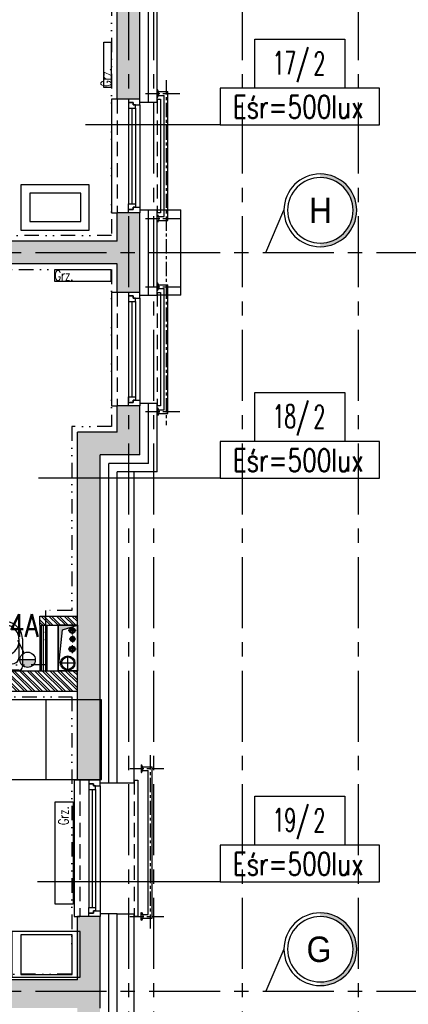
# Model space of a CAD drawing. Extents: x 41755 to 123924, y -112333 to 86187.
# Tile 204 of 256: x 102295 to 102637, y -9072 to -8206. Entities that reach past the tile are written whole.
import ezdxf
from ezdxf.enums import TextEntityAlignment as Align

# ---------------------------------------------------------------- set-up
doc = ezdxf.new("R2010")
doc.units = 0
doc.header["$LTSCALE"] = 50
for name, pattern in [('CENTER', [2, 1.25, -0.25, 0.25, -0.25]), ('DASHED2', [0.375, 0.25, -0.125]), ('DIVIDE', [31.75, 12.7, -6.35, 0, -6.35, 0, -6.35])]:
    doc.linetypes.add(name, pattern=pattern)
doc.layers.get('0').update_dxf_attribs({"color": 101, "linetype": 'CONTINUOUS'})
for name, color, linetype in [('E-90', 6, 'CONTINUOUS'), ('E35', 6, 'CONTINUOUS'), ('Ele-balustrada', 8, 'CONTINUOUS'), ('Ins-co', 2, 'CONTINUOUS'), ('Ins-kan', 54, 'CONTINUOUS'), ('Ins-wod', 4, 'CONTINUOUS'), ('Okn---okna', 5, 'CONTINUOUS'), ('Opis-pom', 6, 'CONTINUOUS'), ('Opis_pom_ramka', 6, 'CONTINUOUS'), ('Os-osie', 14, 'CENTER'), ('Os-osie glowne', 1, 'CENTER'), ('Os-osie-opis', 16, 'CONTINUOUS'), ('Sc-beton', 7, 'CONTINUOUS'), ('Sc-beton-hatch', 86, 'CONTINUOUS'), ('Sc-cegla pustak', 42, 'CONTINUOUS'), ('Sc-cegla pustak-hatch', 8, 'CONTINUOUS'), ('Sc-drewno', 22, 'CONTINUOUS'), ('Sc-gk', 120, 'CONTINUOUS'), ('Sc-izolacja term-styropian', 151, 'STYROPIAN-KA'), ('Sc-silikat', 61, 'CONTINUOUS'), ('Suf-widok', 8, 'CONTINUOUS'), ('W-otwor-strop', 1, 'CONTINUOUS'), ('Wyp-meble', 155, 'CONTINUOUS'), ('Wyp-sanitar', 131, 'CONTINUOUS')]:
    doc.layers.add(name, color=color, linetype=linetype)
doc.styles.add('dwg_opis duży', font='ARIAL.TTF', dxfattribs={"width": 0.9})
doc.styles.add('KA wymiar', font='romans.shx', dxfattribs={"width": 0.6})
doc.styles.add('ROMANS', font='romans', dxfattribs={"width": 0.85})
doc.linetypes.add('BATTING', pattern='A,0.0001,-0.1,[134,ltypeshp.shx,S=0.1,R=0,X=-0.1,Y=0],-0.2,[134,ltypeshp.shx,S=0.1,R=180,X=0.1,Y=0],-0.1', length=0.4001)
doc.linetypes.add('STYROPIAN-KA', pattern='A,0.0001,-0.1,[135,ltypeshp.shx,S=0.1,R=0,X=-0.1,Y=0],0,[135,ltypeshp.shx,S=0.1,R=180,X=0.1,Y=0],-0.1', length=0.2001)
pattern_1 = [(135, (48983.4185, 565.478), (-3.36759605, -3.36759605), []), (135, (48983.4185, 567.723), (-3.36759605, -3.36759605), [])]

# ---------------------------------------------------------------- blocks, each defined once
blk = doc.blocks.new('_kjkhjgvhkhjhj')
at = {"linetype": 'DASHED2'}
for p, q in [((15, 0), (15, -100)), ((-20, 0), (-20, -100))]:
    blk.add_line(p, q, dxfattribs=at)
for p, q in [((-10, -8), (-10, -92)), ((-7, -8), (-7, -92)), ((-4, -8), (-4, -92)), ((0, -5), (0, -95))]:
    blk.add_line(p, q)
for points in [[(0, -5), (0, 0), (-10, 0), (-10, -3), (-6, -3), (-6, -5)], [(-4, -8), (-4, -5), (-6, -5), (-6, -3), (-10, -3), (-10, -5), (-10, -8)], [(-4, -92), (-4, -95), (-6, -95), (-6, -97), (-10, -97), (-10, -95), (-10, -92)], [(0, -95), (0, -100), (-10, -100), (-10, -97), (-6, -97), (-6, -95)]]:
    blk.add_lwpolyline(points, close=True)
for points in [[(15, 0), (18, 0), (18, -100), (15, -100)], [(-20, 0), (-25, 0), (-25, -100), (-20, -100)]]:
    blk.add_lwpolyline(points)
blk = doc.blocks.new('_dfliugsifjhgidsfh')
for p, q in [((-18, 0), (-23, 0)), ((-23, 0), (-23, -120)), ((-10, -8), (-10, -112)), ((-7, -8), (-7, -112)), ((-4, -8), (-4, -112)), ((0, -5), (0, -115)), ((30, 0), (33, 0)), ((33, 0), (33, -120)), ((-23, -120), (-18, -120)), ((33, -120), (30, -120))]:
    blk.add_line(p, q)
at = {"linetype": 'DASHED2'}
for p, q in [((-18, 0), (-18, -120)), ((30, 0), (30, -120))]:
    blk.add_line(p, q, dxfattribs=at)
for points in [[(0, -5), (0, 0), (-10, 0), (-10, -3), (-6, -3), (-6, -5)], [(-4, -8), (-4, -5), (-6, -5), (-6, -3), (-10, -3), (-10, -5), (-10, -8)], [(-4, -112), (-4, -115), (-6, -115), (-6, -117), (-10, -117), (-10, -115), (-10, -112)], [(0, -115), (0, -120), (-10, -120), (-10, -117), (-6, -117), (-6, -115)]]:
    blk.add_lwpolyline(points, close=True)
blk = doc.blocks.new('umywalka_60x45')
at = {"ltscale": 25}
for p, q in [((-27, 0), (27, 0)), ((-30, -27.72), (-30, -3)), ((3, -7.5), (-3, -7.5)), ((0, -4.5), (0, -10.5)), ((30, -3), (30, -27.72)), ((-27, -27.72), (-27, -11.03)), ((0, -13.5), (0, -22.5)), ((27, -11.03), (27, -27.72)), ((4.5, -18), (-4.5, -18))]:
    blk.add_line(p, q, dxfattribs=at)
for centre, radius in [((0, -7.5), 2), ((0, -18), 3.5), ((0, -18), 2)]:
    blk.add_circle(centre, radius, dxfattribs=at)
for centre, radius, start, end in [((27, -3), 3, 0, 90), ((-27, -3), 3, 90, 180), ((-22, -11.03), 5, 100.52627, 180), ((0, -129.43), 125.43, 79.47373, 100.52627), ((22, -11.03), 5, 0, 79.47373), ((-15, -25.28), 12, 107.3129, 180), ((0, -73.4), 62.4, 72.6871, 107.3129), ((15, -25.28), 12, 0, 72.6871), ((-15, -27.72), 15, 180, 252.6871), ((-15, -27.72), 12, 180, 252.6871), ((15, -27.72), 12, 287.3129, 0), ((15, -27.72), 15, 287.3129, 0), ((0, 20.4), 65.4, 252.6871, 287.3129), ((0, 20.4), 62.4, 252.6871, 287.3129)]:
    blk.add_arc(centre, radius, start, end, dxfattribs=at)
blk = doc.blocks.new('_opis_pom_metka')
at = {"layer": 'Opis_pom_ramka'}
blk.add_lwpolyline([(-33.13, 0), (32.87, 0), (32.87, -36), (-33.13, -36)], close=True, dxfattribs=at)
at = {"style": 'KA wymiar', "width": 0.6}
blk.add_attdef('KO/', text='', height=16.8, dxfattribs=at).set_placement((3.45, -25.87), align=Align.RIGHT)
blk.add_attdef('NR', (3.8, -26.16), '', height=16.8, dxfattribs=at)
blk = doc.blocks.new('_opis_osi')
blk.add_hatch(color=256).paths.add_polyline_path([(32, -32), (28.8, -32, -1), (-28.8, -32), (-32, -32, 1)])
for radius in [32, 28.8]:
    blk.add_circle((0, -32), radius)
at = {"style": 'dwg_opis duży', "width": 0.9}
blk.add_attdef('AXNAMEV', text='', height=22.4, rotation=90, dxfattribs=at).set_placement((0, -32), align=Align.MIDDLE_CENTER)

msp = doc.modelspace()

# ---------------------------------------------------------------- hatches: boundary and pattern name
at = {"layer": 'E35'}
msp.add_hatch(color=256, dxfattribs=at).paths.add_polyline_path([(102295.416, -8769.068), (102308.916, -8769.068, -1)])
at = {"layer": 'Sc-beton-hatch'}
h = msp.add_hatch(dxfattribs=at)
h.set_pattern_fill('ANSI33', color=256, style=0)
h.set_pattern_definition([(45, (48983.4185, 565.478), (-4.49012806, 4.49012806), []), (45, (48987.9087, 565.478), (-4.49012806, 4.49012806), [3.175, -1.5875])])
h.paths.add_polyline_path([(102400.966, -5400.641), (102380.966, -5400.641), (102380.966, -5500.641), (102330.966, -5500.641), (102330.966, -5520.641), (102380.966, -5520.641), (102380.966, -5973.641), (102400.966, -5973.641)])
h.paths.add_polyline_path([(101710.966, -5330.585), (101710.966, -5560.641), (101730.966, -5560.641), (101730.966, -5520.641), (101770.966, -5520.641), (101770.966, -5500.641), (101730.966, -5500.641), (101730.966, -5327.797, 0.0068353), (101990.084, -5287.78), (101987.07, -5268.006, -0.0084051), (101668.963, -5316.121), (101671.621, -5335.944, 0.0010351)])
h.paths.add_polyline_path([(101738.466, -5895.641), (101703.466, -5895.641), (101703.466, -5930.641), (101738.466, -5930.641)])
h.paths.add_polyline_path([(101695.966, -6277.641), (101730.966, -6277.641), (101730.966, -6242.641), (101695.966, -6242.641)])
h.paths.add_polyline_path([(102400.966, -6108.641), (102380.966, -6108.641), (102380.966, -6330.641), (102400.966, -6330.641)])
h.paths.add_polyline_path([(100985.966, -5895.641), (100950.966, -5895.641), (100950.966, -5930.641), (100985.966, -5930.641)], flags=17)
h.paths.add_polyline_path([(100765.966, -5910.641), (100765.966, -5413.927, 0.0063955), (101010.966, -5401.354), (101009.686, -5381.395, -0.0079596), (100705.366, -5396.058), (100706.01, -5416.048, 0.0010422), (100745.966, -5414.677), (100745.966, -6082.641), (100765.966, -6082.641), (100765.966, -5930.641), (100798.966, -5930.641), (100798.966, -5930.637), (100798.966, -5910.641)])
h.paths.add_polyline_path([(100310.966, -6262.641), (100410.966, -6262.641), (100410.966, -6460.641), (100430.966, -6460.641), (100430.966, -6262.641), (100765.966, -6262.641), (100765.966, -6237.641), (100745.966, -6237.641), (100745.966, -6242.641), (100330.966, -6242.641), (100330.966, -5420.801, 0.0010428), (100370.966, -5420.993), (100371.02, -5400.99, -0.0015651), (100310.966, -5400.641)])
h.paths.add_polyline_path([(100970.966, -6242.641), (100950.966, -6242.641), (100950.966, -6900.641), (100927.966, -6900.641), (100927.966, -6920.641), (100950.966, -6920.641), (100950.966, -7503.141), (100970.966, -7503.141), (100970.966, -6920.641), (101261.966, -6920.641), (101261.966, -7235.641), (101281.966, -7235.641), (101334.966, -7235.641), (101334.966, -7215.641), (101281.966, -7215.641), (101281.966, -6900.641), (100970.966, -6900.641)])
h.paths.add_polyline_path([(100410.966, -6710.641), (100430.966, -6710.641), (100430.966, -6610.641), (100410.966, -6610.641)])
h.paths.add_polyline_path([(100410.966, -6960.641), (100430.966, -6960.641), (100430.966, -6920.641), (100470.966, -6920.641), (100470.966, -6900.641), (100430.966, -6900.641), (100430.966, -6860.641), (100410.966, -6860.641)])
h.paths.add_polyline_path([(100790.966, -6920.641), (100790.966, -6900.641), (100725.966, -6900.641), (100725.966, -6920.641)])
h.paths.add_polyline_path([(101334.966, -6920.641), (101334.966, -6900.641), (101281.966, -6900.641), (101281.966, -6920.641)], flags=17)
h.paths.add_polyline_path([(101556.966, -6920.641), (101556.966, -6900.641), (101468.966, -6900.641), (101468.966, -6920.641)])
h.paths.add_polyline_path([(101710.966, -6900.641), (101690.966, -6900.641), (101690.966, -6920.641), (101710.966, -6920.641)])
h.paths.add_polyline_path([(101730.966, -6900.641), (101710.966, -6900.641), (101710.966, -6920.641), (101710.966, -7215.641), (101690.966, -7215.641), (101690.966, -7235.641), (101730.966, -7235.641)])
h.paths.add_polyline_path([(101488.966, -7215.641), (101468.966, -7215.641), (101468.966, -7235.641), (101556.966, -7235.641), (101556.966, -7215.641), (101503.966, -7215.641), (101503.966, -6920.641), (101488.966, -6920.641)])
h.paths.add_polyline_path([(102400.966, -6750.641), (102380.966, -6750.641), (102380.966, -7100.641), (102400.966, -7100.641)])
h.paths.add_polyline_path([(102400.966, -7200.641), (102380.966, -7200.641), (102380.966, -7465.641), (102400.966, -7465.641)])
h.paths.add_polyline_path([(102380.966, -7650.641), (102332.966, -7650.641), (102332.966, -7670.641), (102380.966, -7670.641), (102380.966, -8275.641), (102400.966, -8275.641), (102400.966, -7615.641), (102380.966, -7615.641)])
h.paths.add_polyline_path([(102133.966, -7650.641), (102133.966, -7670.641), (102227.966, -7670.641), (102227.966, -7650.641)])
h.paths.add_polyline_path([(101905.966, -7650.641), (101905.966, -7670.641), (102008.966, -7670.641), (102008.966, -7650.641)])
h.paths.add_polyline_path([(101710.966, -7670.641), (101710.966, -8400.641), (101685.966, -8400.641), (101685.966, -8420.641), (101730.966, -8420.641), (101730.966, -7670.641), (101770.966, -7670.641), (101770.966, -7650.641), (101227.466, -7650.641), (101227.466, -7670.641)])
h.paths.add_polyline_path([(100950.966, -7650.641), (100430.966, -7650.641), (100430.966, -7590.641), (100410.966, -7590.641), (100410.966, -7670.641), (100745.966, -7670.641), (101092.466, -7670.641), (101092.466, -7650.641), (100970.966, -7650.641), (100970.966, -7603.141), (100950.966, -7603.141)])
h.paths.add_polyline_path([(100410.966, -7440.641), (100430.966, -7440.641), (100430.966, -7397.641), (100410.966, -7397.641)])
h.paths.add_polyline_path([(100430.966, -7110.641), (100410.966, -7110.641), (100410.966, -7307.641), (100430.966, -7307.641)])
h.paths.add_polyline_path([(100745.966, -8420.641), (100765.966, -8420.641), (100765.966, -8400.641), (100410.966, -8400.641), (100410.966, -8420.641)])
h.paths.add_polyline_path([(100765.966, -8420.641), (100785.966, -8420.641), (100785.966, -8400.641), (100765.966, -8400.641)])
h.paths.add_polyline_path([(100785.966, -8400.641), (100785.966, -8420.641), (101097.466, -8420.641), (101097.466, -8400.641)])
h.paths.add_polyline_path([(101322.966, -8420.641), (101322.966, -8400.641), (101227.466, -8400.641), (101227.466, -8420.641)], flags=17)
h.paths.add_polyline_path([(101432.966, -8400.641), (101432.966, -8420.641), (101575.966, -8420.641), (101575.966, -8400.641)])
h.paths.add_polyline_path([(101950.966, -8400.641), (101950.966, -8420.641), (102028.966, -8420.641), (102028.966, -8400.641)])
h.paths.add_polyline_path([(102138.966, -8400.641), (102138.966, -8420.641), (102380.966, -8420.641), (102380.966, -8445.641), (102400.966, -8445.641), (102400.966, -8375.641), (102380.966, -8375.641), (102380.966, -8400.641)])
h.paths.add_polyline_path([(102380.966, -8568.641), (102345.966, -8568.641), (102345.966, -8875.141), (102365.966, -8875.141), (102365.966, -8588.641), (102400.966, -8588.641), (102400.966, -8545.641), (102380.966, -8545.641)])
h.paths.add_polyline_path([(102365.966, -8995.141), (102345.966, -8995.141), (102345.966, -9050.641), (101950.966, -9050.641), (101950.966, -9075.641), (102345.966, -9075.641), (102345.966, -9105.641), (102365.966, -9105.641), (102365.966, -9075.641)])
h.paths.add_polyline_path([(102400.966, -9290.641), (102365.966, -9290.641), (102365.966, -9255.641), (102345.966, -9255.641), (102345.966, -9310.641), (102380.966, -9310.641), (102380.966, -9718.141), (102380.966, -9900.641), (101730.966, -9900.641), (101730.966, -9855.641), (101710.966, -9855.641), (101710.966, -9920.641), (102380.966, -9920.641), (102380.966, -10349.912), (102380.966, -10410.641), (102400.966, -10410.641), (102400.966, -10010.641), (102400.966, -9838.141)])
h.paths.add_polyline_path([(101730.966, -9529.641), (101710.966, -9529.641), (101710.966, -9725.641), (101730.966, -9725.641)], flags=17)
h.paths.add_polyline_path([(101710.966, -9419.641), (101730.966, -9419.641), (101730.966, -8640.641), (101710.966, -8640.641), (101710.966, -9050.641), (101414.966, -9050.641), (101414.966, -9075.641), (101710.966, -9075.641)])
h.paths.add_polyline_path([(101263.966, -9050.641), (101263.966, -9075.641), (101304.966, -9075.641), (101304.966, -9050.641)])
h.paths.add_polyline_path([(101041.966, -9075.641), (101041.966, -9050.641), (100925.966, -9050.641), (100925.966, -9075.641)])
h.paths.add_polyline_path([(100825.966, -9075.641), (100825.966, -9050.641), (100530.966, -9050.641), (100530.966, -9035.641), (100510.966, -9035.641), (100510.966, -9050.641), (100270.966, -9050.641), (100270.966, -9075.641), (100510.966, -9075.641), (100510.966, -9471.141), (100530.966, -9471.141), (100530.966, -9075.641)])
h.paths.add_polyline_path([(100530.966, -8906.641), (100510.966, -8906.641), (100510.966, -8938.641), (100530.966, -8938.641)])
h.paths.add_polyline_path([(100220.966, -9075.641), (100220.966, -9050.641), (100170.966, -9050.641), (100170.966, -9075.641)])
h.paths.add_polyline_path([(100120.966, -9075.641), (100120.966, -9050.641), (100070.966, -9050.641), (100070.966, -9075.641)])
h.paths.add_polyline_path([(100020.966, -9075.641), (100020.966, -9050.641), (99970.966, -9050.641), (99970.966, -9075.641)])
h.paths.add_polyline_path([(99920.966, -9075.641), (99920.966, -9050.641), (99880.966, -9050.641), (99880.966, -9957.641), (99980.966, -9957.641), (99980.966, -9972.641), (100000.966, -9972.641), (100000.966, -9937.641), (99900.966, -9937.641), (99900.966, -9075.641)])
h.paths.add_polyline_path([(101041.966, -9396.641), (101041.966, -9378.641), (100927.966, -9378.641), (100927.966, -9396.641)])
h.paths.add_polyline_path([(100510.966, -9725.641), (100530.966, -9725.641), (100530.966, -9571.141), (100510.966, -9571.141)])
h.paths.add_polyline_path([(100000.966, -10090.641), (100000.966, -10072.641), (99980.966, -10072.641), (99980.966, -10090.641), (99780.966, -10090.641), (99780.966, -10445.641), (100510.966, -10445.641), (100510.966, -10485.641), (100530.966, -10485.641), (100530.966, -10445.641), (100580.966, -10445.641), (100580.966, -10425.641), (100530.966, -10425.641), (100530.966, -10270.641), (100510.966, -10270.641), (100510.966, -10425.641), (99800.966, -10425.641), (99800.966, -10110.641), (100510.966, -10110.641), (100510.966, -10120.641), (100530.966, -10120.641), (100530.966, -9855.641), (100510.966, -9855.641), (100510.966, -10090.641)])
h.paths.add_polyline_path([(100970.966, -9920.641), (101087.466, -9920.641), (101087.466, -9900.641), (100750.966, -9900.641), (100750.966, -9920.641), (100950.966, -9920.641), (100950.966, -10425.641), (100730.966, -10425.641), (100730.966, -10445.641), (100790.966, -10445.641), (100790.966, -10485.641), (100810.966, -10485.641), (100810.966, -10445.641), (101070.966, -10445.641), (101070.966, -10425.641), (100970.966, -10425.641)])
h.paths.add_polyline_path([(101197.466, -9900.641), (101197.466, -9920.641), (101261.966, -9920.641), (101261.966, -10425.641), (101220.966, -10425.641), (101220.966, -10445.641), (101802.966, -10445.641), (101802.966, -10425.641), (101281.966, -10425.641), (101281.966, -9900.641)])
h.paths.add_polyline_path([(102365.966, -10445.641), (102365.966, -10425.641), (102320.966, -10425.641), (102320.966, -10445.641)])
h.paths.add_polyline_path([(102383.466, -10428.141), (102365.966, -10445.641), (102400.966, -10445.641)])
h.paths.add_polyline_path([(102365.966, -10410.641), (102365.966, -10445.641), (102383.466, -10428.141)])
h.paths.add_polyline_path([(102365.966, -10410.641), (102383.466, -10428.141), (102400.966, -10410.641)])
h.paths.add_polyline_path([(102400.966, -10410.641), (102383.466, -10428.141), (102400.966, -10445.641)])
at = {"layer": 'Sc-cegla pustak-hatch'}
h = msp.add_hatch(dxfattribs=at)
h.set_pattern_fill('ANSI32', color=256, scale=0.5, angle=90, style=0)
h.set_pattern_definition(pattern_1)
h.paths.add_polyline_path([(101775.966, -6918.641), (101775.966, -6900.641), (101730.966, -6900.641), (101730.966, -6918.641)])
h.paths.add_polyline_path([(101950.966, -6918.641), (101950.966, -7430.641), (101968.966, -7430.641), (101968.966, -7403.641), (102042.966, -7403.641), (102050.966, -7403.641), (102050.966, -7411.641), (102042.966, -7411.641), (102042.966, -7430.641), (102068.766, -7430.641), (102068.766, -7412.641), (102060.966, -7412.641), (102060.966, -7385.641), (101968.966, -7385.641), (101968.966, -7036.641), (102033.966, -7036.641), (102033.966, -7018.641), (101968.966, -7018.641), (101968.966, -6900.641), (101905.966, -6900.641), (101905.966, -6918.641)])
h.paths.add_polyline_path([(102133.966, -7018.641), (102133.966, -7036.641), (102380.966, -7036.641), (102380.966, -7018.641)])
h.paths.add_polyline_path([(102380.966, -7430.641), (102380.966, -7412.641), (102168.766, -7412.641), (102168.766, -7430.641)])
h.paths.add_polyline_path([(101950.966, -7898.641), (101968.966, -7898.641), (101968.966, -7670.641), (101950.966, -7670.641)])
h.paths.add_polyline_path([(101078.966, -7412.641), (101078.966, -7144.641), (101060.966, -7144.641), (101060.966, -7430.641), (101261.966, -7430.641), (101261.966, -7473.141), (101279.966, -7473.141), (101279.966, -7402.641), (101261.966, -7402.641), (101261.966, -7412.641)])
h.paths.add_polyline_path([(101279.966, -7235.641), (101261.966, -7235.641), (101261.966, -7302.641), (101279.966, -7302.641)])
h.paths.add_polyline_path([(100885.966, -7412.641), (100885.966, -7430.641), (100950.966, -7430.641), (100950.966, -7412.641)])
h.paths.add_polyline_path([(100785.966, -7430.641), (100785.966, -7412.641), (100727.966, -7412.641), (100727.966, -7430.641)])
h.paths.add_polyline_path([(100637.966, -7430.641), (100637.966, -7412.641), (100430.966, -7412.641), (100430.966, -7430.641)])
h.paths.add_polyline_path([(100410.966, -7790.641), (100428.966, -7790.641), (100428.966, -7670.641), (100410.966, -7670.641)])
h.paths.add_polyline_path([(100410.966, -8005.641), (100428.966, -8005.641), (100428.966, -8000.641), (101023.966, -8000.641), (101023.966, -8064.641), (101041.966, -8064.641), (101041.966, -7926.641), (101023.966, -7926.641), (101023.966, -7982.641), (100765.966, -7982.641), (100765.966, -7900.641), (100747.966, -7900.641), (100747.966, -7982.641), (100428.966, -7982.641), (100428.966, -7940.641), (100410.966, -7940.641)])
h.paths.add_polyline_path([(100765.966, -7670.641), (100747.966, -7670.641), (100747.966, -7800.641), (100765.966, -7800.641)])
h.paths.add_polyline_path([(101041.966, -7670.641), (101023.966, -7670.641), (101023.966, -7826.641), (101041.966, -7826.641)])
h.paths.add_polyline_path([(101279.966, -7603.141), (101261.966, -7603.141), (101261.966, -7650.641), (101279.966, -7650.641)])
h.paths.add_polyline_path([(101279.966, -7670.641), (101261.966, -7670.641), (101261.966, -8400.641), (101279.966, -8400.641), (101279.966, -8004.641), (101575.966, -8004.641), (101575.966, -7986.641), (101279.966, -7986.641)])
h.paths.add_polyline_path([(101041.966, -8164.641), (101023.966, -8164.641), (101023.966, -8400.641), (101041.966, -8400.641)])
h.paths.add_polyline_path([(100428.966, -8155.641), (100410.966, -8155.641), (100410.966, -8220.641), (100428.966, -8220.641)])
h.paths.add_polyline_path([(100410.966, -8400.641), (100428.966, -8400.641), (100428.966, -8370.641), (100410.966, -8370.641)])
h.paths.add_polyline_path([(100428.966, -8435.641), (100428.966, -8420.641), (100410.966, -8420.641), (100410.966, -8435.641)])
h.paths.add_polyline_path([(100410.966, -8650.641), (100428.966, -8650.641), (100428.966, -8585.641), (100410.966, -8585.641)])
h.paths.add_polyline_path([(100410.966, -8924.641), (100510.966, -8924.641), (100510.966, -8906.641), (100428.966, -8906.641), (100428.966, -8800.641), (100410.966, -8800.641)])
h.paths.add_polyline_path([(100747.966, -8740.641), (100765.966, -8740.641), (100765.966, -8432.641), (100747.966, -8432.641)])
h.paths.add_polyline_path([(101023.966, -9050.641), (101041.966, -9050.641), (101041.966, -8895.641), (101023.966, -8895.641)])
h.paths.add_polyline_path([(101023.966, -8795.641), (101041.966, -8795.641), (101041.966, -8420.641), (101023.966, -8420.641)])
h.paths.add_polyline_path([(101710.966, -8004.641), (101710.966, -7986.641), (101685.966, -7986.641), (101685.966, -8004.641)])
h.paths.add_polyline_path([(101977.966, -8028.641), (101977.966, -8102.641), (101950.966, -8102.641), (101950.966, -8400.641), (101968.966, -8400.641), (101968.966, -8120.641), (102380.966, -8120.641), (102380.966, -8102.641), (101995.966, -8102.641), (101995.966, -8010.641), (101968.966, -8010.641), (101968.966, -7988.641), (101950.966, -7988.641), (101950.966, -8028.641)])
h.paths.add_polyline_path([(101968.966, -8658.641), (101968.966, -8420.641), (101950.966, -8420.641), (101950.966, -8640.641), (101905.966, -8640.641), (101905.966, -8658.641)])
h.paths.add_polyline_path([(101950.966, -8778.641), (101950.966, -8796.641), (102345.966, -8796.641), (102345.966, -8778.641)])
h.paths.add_polyline_path([(101657.966, -8640.641), (101657.966, -8658.641), (101695.966, -8658.641), (101710.966, -8658.641), (101710.966, -8640.641)])
h.paths.add_polyline_path([(101775.966, -8658.641), (101775.966, -8640.641), (101730.966, -8640.641), (101730.966, -8658.641)])
h.paths.add_polyline_path([(101547.966, -8658.641), (101547.966, -8640.641), (101465.966, -8640.641), (101465.966, -8595.641), (101447.966, -8595.641), (101447.966, -8640.641), (101432.966, -8640.641), (101432.966, -8658.641)])
h.paths.add_polyline_path([(101465.966, -8420.641), (101447.966, -8420.641), (101447.966, -8465.641), (101465.966, -8465.641)])
h.paths.add_polyline_path([(101263.966, -8640.641), (101263.966, -9050.641), (101281.966, -9050.641), (101281.966, -8658.641), (101322.966, -8658.641), (101322.966, -8640.641)])
h.paths.add_polyline_path([(100530.966, -9378.641), (100530.966, -9396.641), (100747.966, -9396.641), (100747.966, -9662.641), (100530.966, -9662.641), (100530.966, -9680.641), (101041.966, -9680.641), (101041.966, -9586.141), (101023.966, -9586.141), (101023.966, -9662.641), (100765.966, -9662.641), (100765.966, -9396.641), (100927.966, -9396.641), (100927.966, -9378.641)])
h.paths.add_polyline_path([(101041.966, -9396.641), (101023.966, -9396.641), (101023.966, -9486.141), (101041.966, -9486.141)], flags=17)
h.paths.add_polyline_path([(101041.966, -9075.641), (101023.966, -9075.641), (101023.966, -9378.641), (101041.966, -9378.641)])
h.paths.add_polyline_path([(101664.077, -9409.641), (101664.077, -9391.641), (101281.966, -9391.641), (101281.966, -9075.641), (101263.966, -9075.641), (101263.966, -9725.641), (101281.966, -9725.641), (101281.966, -9680.641), (101710.966, -9680.641), (101710.966, -9662.641), (101281.966, -9662.641), (101281.966, -9409.641)])
h.paths.add_polyline_path([(102345.966, -9310.641), (102345.966, -9292.641), (101950.966, -9292.641), (101950.966, -9310.641)])
h.paths.add_polyline_path([(101950.966, -9552.641), (101968.966, -9552.641), (101968.966, -9542.641), (102380.966, -9542.641), (102380.966, -9524.641), (101968.966, -9524.641), (101968.966, -9418.641), (101950.966, -9418.641)])
h.paths.add_polyline_path([(101968.966, -9672.641), (101968.966, -9662.641), (101950.966, -9662.641), (101950.966, -9790.641), (101968.966, -9790.641), (101968.966, -9690.641), (102118.966, -9690.641), (102118.966, -9900.641), (102136.966, -9900.641), (102136.966, -9672.641)])
h.paths.add_polyline_path([(101950.966, -9890.641), (101950.966, -9900.641), (101968.966, -9900.641), (101968.966, -9890.641)])
h.paths.add_polyline_path([(101263.966, -9900.641), (101281.966, -9900.641), (101281.966, -9855.641), (101263.966, -9855.641)])
h.paths.add_polyline_path([(100768.966, -10090.641), (100768.966, -10030.641), (100750.966, -10030.641), (100750.966, -10120.641), (100768.966, -10120.641), (100768.966, -10108.641), (100950.966, -10108.641), (100950.966, -10090.641)])
h.paths.add_polyline_path([(100768.966, -10220.641), (100750.966, -10220.641), (100750.966, -10425.641), (100768.966, -10425.641)])
h.paths.add_polyline_path([(100768.966, -9930.641), (100768.966, -9920.641), (100750.966, -9920.641), (100750.966, -9930.641)])
h = msp.add_hatch(dxfattribs=at)
h.set_pattern_fill('ANSI32', color=256, scale=0.5, angle=90, style=0)
h.set_pattern_definition(pattern_1)
h.paths.add_polyline_path([(102345.966, -8738.618), (102345.966, -8730.618), (102312.966, -8730.618), (102312.966, -8738.618)])
at = {"layer": 'W-otwor-strop'}
msp.add_hatch(color=256, dxfattribs=at).paths.add_polyline_path([(102345.966, -8738.618), (102328.966, -8738.618), (102328.966, -8778.641), (102332.966, -8742.618)])

# ---------------------------------------------------------------- linework, layer by layer
at = {"layer": 'E35'}
for p, q in [((102471.473, -8298.291), (102353.177, -8298.291)), ((102471.473, -8609.303), (102311.746, -8609.303)), ((102299.143, -8763.032), (102293.618, -8751.997)), ((102308.916, -8769.068), (102295.416, -8769.068)), ((102471.473, -8964.549), (102310.747, -8964.549))]:
    msp.add_line(p, q, dxfattribs=at)
at = {"layer": 'E35', "linetype": 'Continuous', "ltscale": 0.3}
for points in [[(102471.473, -8298.291), (102611.806, -8298.291), (102611.806, -8266.012), (102471.473, -8266.012)], [(102471.473, -8609.303), (102611.806, -8609.303), (102611.806, -8577.024), (102471.473, -8577.024)], [(102471.473, -8964.549), (102611.806, -8964.549), (102611.806, -8932.27), (102471.473, -8932.27)]]:
    msp.add_lwpolyline(points, close=True, dxfattribs=at)
at = {"layer": 'E35'}
msp.add_circle((102302.166, -8769.068), 6.75, dxfattribs=at)
at = {"layer": 'Ele-balustrada'}
for points in [[(102415.966, -8267.141), (102416.466, -8267.141)], [(102415.966, -8267.141), (102415.966, -8274.141), (102415.966, -8274.141)], [(102415.966, -8268.991), (102425.616, -8268.991)], [(102415.966, -8272.291), (102422.316, -8272.291)], [(102415.966, -8274.141), (102416.466, -8274.141)], [(102422.316, -8378.991), (102422.316, -8272.291)], [(102425.616, -8382.291), (102425.616, -8268.991)], [(102415.966, -8377.141), (102416.466, -8377.141)], [(102415.966, -8384.141), (102415.966, -8377.141), (102415.966, -8377.141)], [(102415.966, -8378.991), (102422.316, -8378.991)], [(102415.966, -8382.291), (102425.616, -8382.291)], [(102415.966, -8384.141), (102416.466, -8384.141)], [(102415.966, -8437.141), (102416.466, -8437.141)], [(102415.966, -8437.141), (102415.966, -8444.141), (102415.966, -8444.141)], [(102415.966, -8438.991), (102425.616, -8438.991)], [(102425.616, -8552.291), (102425.616, -8438.991)], [(102415.966, -8442.291), (102422.316, -8442.291)], [(102415.966, -8444.141), (102416.466, -8444.141)], [(102422.316, -8548.991), (102422.316, -8442.291)], [(102415.966, -8547.141), (102416.466, -8547.141)], [(102415.966, -8547.141), (102415.966, -8554.141), (102415.966, -8554.141)], [(102415.966, -8548.991), (102422.316, -8548.991)], [(102415.966, -8552.291), (102425.616, -8552.291)], [(102415.966, -8554.141), (102416.466, -8554.141)], [(102401.966, -8861.372), (102402.466, -8861.372)], [(102401.966, -8861.372), (102401.966, -8868.372), (102401.966, -8868.372)], [(102401.966, -8863.222), (102411.616, -8863.222)], [(102411.616, -8996.522), (102411.616, -8863.222)], [(102401.966, -8866.522), (102408.316, -8866.522)], [(102401.966, -8868.372), (102402.466, -8868.372)], [(102408.316, -8993.222), (102408.316, -8866.522)], [(102401.966, -8991.372), (102402.466, -8991.372)], [(102401.966, -8998.372), (102401.966, -8991.372), (102401.966, -8991.372)], [(102401.966, -8993.222), (102408.316, -8993.222)], [(102401.966, -8996.522), (102411.616, -8996.522)], [(102401.966, -8998.372), (102402.466, -8998.372)]]:
    msp.add_lwpolyline(points, dxfattribs=at)
for points in [[(102416.466, -8274.141, 0.284735), (102416.466, -8267.141, 7)], [(102416.466, -8377.141, -0.284735), (102416.466, -8384.141, -7)], [(102416.466, -8444.141, 0.284735), (102416.466, -8437.141, 7)], [(102416.466, -8547.141, -0.284735), (102416.466, -8554.141, -7)], [(102402.466, -8868.372, 0.284735), (102402.466, -8861.372, 7)], [(102402.466, -8991.372, -0.284735), (102402.466, -8998.372, -7)]]:
    msp.add_lwpolyline(points, format="xyb", dxfattribs=at)
at = {"layer": 'Ins-co'}
for points in [[(102369.316, -8225.387), (102375.716, -8225.387), (102375.716, -8265.387), (102369.316, -8265.387)], [(102325.779, -8425.812), (102325.779, -8435.812), (102375.779, -8435.812), (102375.779, -8425.812)], [(102326.267, -8894.033), (102342.267, -8894.033), (102342.267, -8984.033), (102326.267, -8984.033)]]:
    msp.add_lwpolyline(points, close=True, dxfattribs=at)
at = {"layer": 'Ins-kan', "ltscale": 0.2}
for p, q in [((102337.518, -8778.286), (102337.518, -8765.686)), ((102343.818, -8771.986), (102331.218, -8771.986))]:
    msp.add_line(p, q, dxfattribs=at)
for radius in [6.3, 5.5]:
    msp.add_circle((102337.518, -8771.986), radius, dxfattribs=at)
at = {"layer": 'Ins-wod', "ltscale": 0.3}
for p, q in [((102344.962, -8743.307), (102337.877, -8743.307)), ((102341.419, -8739.764), (102341.419, -8746.849)), ((102338.767, -8750.749), (102344.656, -8750.749)), ((102341.711, -8747.805), (102341.711, -8753.693)), ((102344.962, -8759.631), (102337.877, -8759.631)), ((102341.419, -8756.089), (102341.419, -8763.174))]:
    msp.add_line(p, q, dxfattribs=at)
for centre, radius in [((102341.419, -8743.307), 2.6), ((102341.419, -8743.307), 1.95), ((102341.419, -8743.307), 1.625), ((102341.419, -8759.631), 2.6), ((102341.419, -8759.631), 1.95), ((102341.419, -8759.631), 1.625)]:
    msp.add_circle(centre, radius, dxfattribs=at)
at = {"layer": 'Ins-wod', "ltscale": 0.3, "extrusion": (-4.28132e-36, -6.27911e-36, -1)}
for major_axis, start_param, end_param in [((1.555, 1.555), -0.7853961, 5.4977892), ((-1.113, 1.113), 0.7854002, 7.0685855), ((-0.883, 0.883), 0.7854002, 7.0685855)]:
    msp.add_ellipse((102341.711, -8750.749), major_axis=major_axis, ratio=1, start_param=start_param, end_param=end_param, dxfattribs=at)
at = {"layer": 'Os-osie', "ltscale": 0.2}
for points in [[(102423.966, -8258.872), (102423.966, -8562.411)], [(102405.966, -8270.641), (102435.966, -8270.641)], [(102405.966, -8380.641), (102435.966, -8380.641)], [(102405.966, -8440.641), (102435.966, -8440.641)], [(102405.966, -8550.641), (102435.966, -8550.641)], [(102409.966, -8853.103), (102409.966, -9006.642)], [(102391.966, -8864.872), (102421.966, -8864.872)], [(102391.966, -8994.872), (102421.966, -8994.872)]]:
    msp.add_lwpolyline(points, dxfattribs=at)
at = {"layer": 'Os-osie glowne'}
for points in [[(102390.966, -4978.641), (102390.966, -10955.641)], [(102412.966, -4978.641), (102412.966, -10955.641)], [(102490.966, -4978.641), (102490.966, -10955.641)], [(102592.966, -4978.641), (102592.966, -10955.641)], [(99508.966, -8410.641), (111775.966, -8410.641)], [(99508.966, -9060.641), (111775.966, -9060.641)]]:
    msp.add_lwpolyline(points, dxfattribs=at)
at = {"layer": 'Os-osie-opis'}
for points in [[(102511.63, -8410.641), (102527.63, -8373.435)], [(102527.63, -9023.85), (102511.63, -9060.641)]]:
    msp.add_lwpolyline(points, dxfattribs=at)
at = {"layer": 'Sc-beton'}
for points in [[(102400.966, -8275.641), (102400.966, -7615.641)], [(102380.966, -8275.641), (102380.966, -7670.641)], [(102400.966, -8275.641), (102380.966, -8275.641)], [(102380.966, -8400.641), (102380.966, -8375.641)], [(102400.966, -8375.641), (102380.966, -8375.641)], [(102400.966, -8445.641), (102400.966, -8375.641)], [(102380.966, -8400.641), (102138.966, -8400.641)], [(102380.966, -8420.641), (102138.966, -8420.641)], [(102380.966, -8445.641), (102380.966, -8420.641)], [(102400.966, -8445.641), (102380.966, -8445.641)], [(102380.966, -8568.641), (102380.966, -8545.641)], [(102400.966, -8545.641), (102380.966, -8545.641)], [(102400.966, -8588.641), (102400.966, -8545.641)], [(102380.966, -8568.641), (102345.966, -8568.641)], [(102345.966, -8875.141), (102345.966, -8568.641)], [(102400.966, -8588.641), (102365.966, -8588.641)], [(102365.966, -8875.141), (102365.966, -8588.641)], [(102365.966, -8875.141), (102345.966, -8875.141)], [(102345.966, -9050.641), (102345.966, -8995.141)], [(102365.966, -8995.141), (102345.966, -8995.141)], [(102365.966, -9075.641), (102365.966, -8995.141)], [(102345.966, -9050.641), (101950.966, -9050.641)]]:
    msp.add_lwpolyline(points, dxfattribs=at)
at = {"layer": 'Sc-cegla pustak'}
for points in [[(101950.966, -8778.641), (102345.966, -8778.641)], [(101950.966, -8796.641), (102345.966, -8796.641)]]:
    msp.add_lwpolyline(points, dxfattribs=at)
at = {"layer": 'Sc-drewno'}
for points in [[(102415.966, -8373.141), (102436.966, -8373.141)], [(102436.966, -8448.141), (102436.966, -8373.141)], [(102436.966, -8448.141), (102415.966, -8448.141)], [(102395.966, -8877.641), (102395.966, -8603.641)], [(102395.966, -8877.641), (102380.966, -8877.641)], [(102380.966, -8992.641), (102395.966, -8992.641)], [(102395.966, -9108.141), (102395.966, -8992.641)]]:
    msp.add_lwpolyline(points, dxfattribs=at)
at = {"layer": 'Sc-gk'}
for points in [[(102312.966, -8738.618), (102312.966, -8778.641)], [(102314.166, -8738.618), (102314.166, -8778.641)], [(102317.766, -8738.618), (102317.766, -8778.641)], [(102318.966, -8738.618), (102318.966, -8778.641)]]:
    msp.add_lwpolyline(points, dxfattribs=at)
at = {"layer": 'Sc-gk', "linetype": 'BATTING', "ltscale": 0.09}
msp.add_lwpolyline([(102315.966, -8738.618), (102315.966, -8778.641)], dxfattribs=at)
at = {"layer": 'Sc-izolacja term-styropian', "linetype": 'BATTING', "ltscale": 0.35}
for points in [[(102408.466, -8278.141), (102408.466, -7613.141)], [(102408.466, -8448.141), (102408.466, -8373.141)], [(102408.466, -8596.141), (102408.466, -8543.141)], [(102408.466, -8596.141), (102373.466, -8596.141)], [(102373.466, -8877.641), (102373.466, -8596.141)], [(102373.466, -9108.141), (102373.466, -8992.641)]]:
    msp.add_lwpolyline(points, dxfattribs=at)
at = {"layer": 'Sc-izolacja term-styropian', "linetype": 'ByBlock'}
for points in [[(102415.966, -8278.141), (102415.966, -7613.141)], [(102400.966, -8278.141), (102415.966, -8278.141)], [(102400.966, -8373.141), (102415.966, -8373.141)], [(102415.966, -8448.141), (102415.966, -8373.141)], [(102400.966, -8448.141), (102415.966, -8448.141)], [(102400.966, -8543.141), (102415.966, -8543.141)], [(102415.966, -8603.641), (102415.966, -8543.141)], [(102415.966, -8603.641), (102380.966, -8603.641)], [(102380.966, -8877.641), (102380.966, -8603.641)], [(102380.966, -8877.641), (102365.966, -8877.641)], [(102380.966, -8992.641), (102365.966, -8992.641)], [(102380.966, -9108.141), (102380.966, -8992.641)]]:
    msp.add_lwpolyline(points, dxfattribs=at)
at = {"layer": 'Sc-silikat'}
for p, q in [((102312.966, -8730.618), (102345.966, -8730.618)), ((102312.966, -8738.618), (102312.966, -8730.618)), ((102312.966, -8738.618), (102345.966, -8738.618)), ((102312.966, -8738.618), (102345.966, -8738.618))]:
    msp.add_line(p, q, dxfattribs=at)
at = {"layer": 'Suf-widok', "linetype": 'DIVIDE', "ltscale": 0.02}
msp.add_lwpolyline([(101973.966, -8125.641), (102375.966, -8125.641), (102375.966, -8395.641), (101973.966, -8395.641)], close=True, dxfattribs=at)
msp.add_lwpolyline([(101735.966, -9895.641), (101735.966, -8663.641), (101973.966, -8663.641), (101973.966, -8449.217), (102006.966, -8449.217), (102006.966, -8425.641), (102375.966, -8425.641), (102375.966, -8563.641), (102340.966, -8563.641), (102340.966, -8725.618), (102317.966, -8725.618), (102317.966, -8773.641), (101945.966, -8773.641), (101945.966, -8801.641), (102340.966, -8801.641), (102340.966, -9045.641), (101945.966, -9045.641), (101945.966, -9080.641)], dxfattribs=at)
at = {"layer": 'W-otwor-strop'}
for points in [[(102328.966, -8738.618), (102345.966, -8738.618), (102345.966, -8778.641), (102328.966, -8778.641)], [(102345.966, -8738.618), (102328.966, -8738.618), (102328.966, -8778.641), (102332.966, -8742.618)]]:
    msp.add_lwpolyline(points, close=True, dxfattribs=at)
at = {"layer": 'Wyp-meble', "ltscale": 0.3}
msp.add_line((102318.543, -8874.423), (102318.543, -8804.423), dxfattribs=at)
for points in [[(102296.299, -8390.971), (102356.299, -8390.971), (102356.299, -8350.971), (102296.299, -8350.971)], [(102304.006, -8383.207), (102349.006, -8383.207), (102349.006, -8358.207), (102304.006, -8358.207)], [(102367.095, -8804.423), (102177.095, -8804.423), (102177.095, -8874.423), (102367.095, -8874.423)], [(102288.252, -9048.337), (102348.252, -9048.337), (102348.252, -9008.337), (102288.252, -9008.337)], [(102296.213, -9046.097), (102341.213, -9046.097), (102341.213, -9011.097), (102296.213, -9011.097)]]:
    msp.add_lwpolyline(points, close=True, dxfattribs=at)

# ---------------------------------------------------------------- block references
at = {"layer": 'Okn---okna'}
for name, p in [('_kjkhjgvhkhjhj', (102400.966, -8275.641)), ('_kjkhjgvhkhjhj', (102400.966, -8445.641)), ('_dfliugsifjhgidsfh', (102365.966, -8875.141))]:
    msp.add_blockref(name, p, dxfattribs=at)
at = {"layer": 'Opis-pom'}
ref = msp.add_blockref('_opis_pom_metka', (102541.793, -8222.812), dxfattribs=dict(at, xscale=1.2, yscale=1.2, zscale=1.2))
ref.add_attrib('KO/', '17/', dxfattribs={"layer": '0', "height": 20.16, "style": 'KA wymiar', "width": 0.6}).set_placement((102549.723, -8253.853), align=Align.RIGHT)
ref.add_attrib('NR', '2', (102553.581, -8254.209), dxfattribs={"layer": '0', "height": 20.16, "style": 'KA wymiar', "width": 0.6})
ref = msp.add_blockref('_opis_pom_metka', (102541.793, -8533.824), dxfattribs=dict(at, xscale=1.2, yscale=1.2, zscale=1.2))
ref.add_attrib('KO/', '18/', dxfattribs={"layer": '0', "height": 20.16, "style": 'KA wymiar', "width": 0.6}).set_placement((102549.723, -8564.866), align=Align.RIGHT)
ref.add_attrib('NR', '2', (102553.581, -8565.222), dxfattribs={"layer": '0', "height": 20.16, "style": 'KA wymiar', "width": 0.6})
ref = msp.add_blockref('_opis_pom_metka', (102541.793, -8889.07), dxfattribs=dict(at, xscale=1.2, yscale=1.2, zscale=1.2))
ref.add_attrib('KO/', '19/', dxfattribs={"layer": '0', "height": 20.16, "style": 'KA wymiar', "width": 0.6}).set_placement((102549.723, -8920.111), align=Align.RIGHT)
ref.add_attrib('NR', '2', (102553.581, -8920.467), dxfattribs={"layer": '0', "height": 20.16, "style": 'KA wymiar', "width": 0.6})
at = {"layer": 'Os-osie-opis'}
ref = msp.add_blockref('_opis_osi', (102527.63, -8373.435), dxfattribs=dict(at, xscale=-1, rotation=89.99999999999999))
ref.add_attrib('AXNAMEV', 'H', dxfattribs={"layer": '0', "height": 22.4, "style": 'dwg_opis duży', "width": 0.9}).set_placement((102559.74, -8373.435), align=Align.MIDDLE_CENTER)
ref = msp.add_blockref('_opis_osi', (102527.63, -9023.85), dxfattribs=dict(at, xscale=-1, rotation=89.99999999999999))
ref.add_attrib('AXNAMEV', 'G', dxfattribs={"layer": '0', "height": 22.4, "style": 'dwg_opis duży', "width": 0.9}).set_placement((102558.462, -9023.85), align=Align.MIDDLE_CENTER)
at = {"layer": 'Wyp-sanitar', "rotation": 180}
msp.add_blockref('umywalka_60x45', (102267.517, -8778.309), dxfattribs=at)

# ---------------------------------------------------------------- texts
at = {"layer": 'E-90', "style": 'ROMANS'}
for s, rotation, width, p in [('Eśr=500lux', 360, 0.75, (102540.129, -8282.443)), ('Eśr=500lux', 360, 0.75, (102540.129, -8593.456)), ('4A', 0, 0.8, (102298.939, -8738.814)), ('Eśr=500lux', 360, 0.75, (102540.129, -8948.702))]:
    msp.add_text(s, height=20, rotation=rotation, dxfattribs=dict(at, width=width)).set_placement(p, align=Align.MIDDLE)
at = {"layer": 'Ins-co', "style": 'ROMANS', "width": 0.7}
for p in [(102375.58, -8264.757), (102338.192, -8914.582)]:
    msp.add_text('Grz.', height=9, rotation=90, dxfattribs=at).set_placement(p)
msp.add_text('Grz.', height=9, dxfattribs=at).set_placement((102325.889, -8435.315))

doc.saveas('drawing.dxf')
